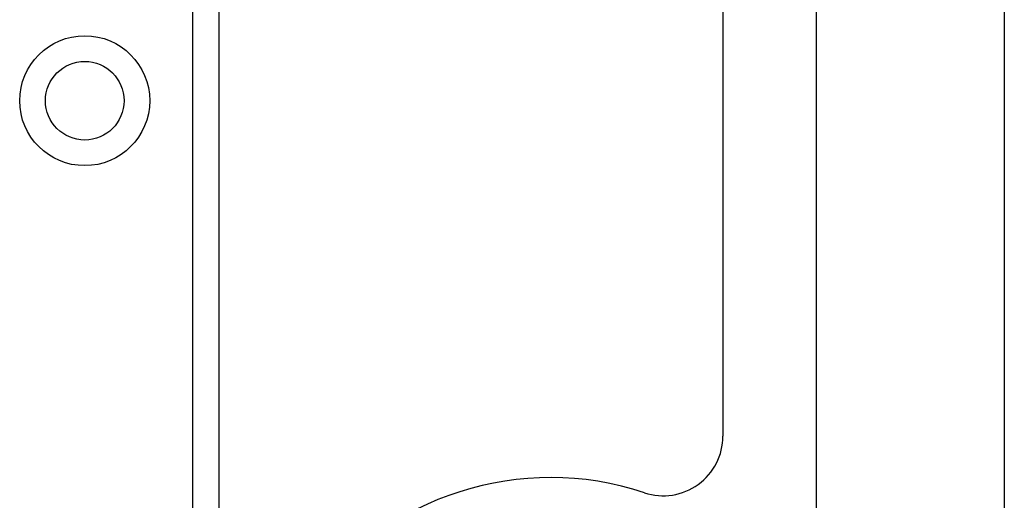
# Model space of a CAD drawing. Header units: inches. Extents: x 6 to 216, y 11 to 118.
# Tile 152 of 212: x 38.93 to 40.99, y 76.11 to 77.11. Entities that reach past the tile are written whole.
import ezdxf

# ---------------------------------------------------------------- set-up
doc = ezdxf.new("R2010")
doc.units = ezdxf.units.IN
doc.header["$MEASUREMENT"] = 0
doc.layers.add('Visible Edges(ANSI)', color=7, linetype='Continuous', lineweight=25)
doc.layers.add('Visible Tangent Edges(ANSI)', color=7, linetype='Continuous', lineweight=25)

msp = doc.modelspace()

# ---------------------------------------------------------------- linework, layer by layer
at = {"layer": 'Visible Edges(ANSI)'}
for p, q in [((40.6011, 75.9126), (40.6011, 78.9603)), ((40.9948, 78.9603), (40.9948, 75.9126)), ((39.3472, 78.2552), (39.3472, 21.4993)), ((40.4047, 77.587), (40.4047, 76.2405))]:
    msp.add_line(p, q, dxfattribs=at)
msp.add_circle((39.0662, 76.9442), 0.0825, dxfattribs=at)
for centre, radius, start, end in [((40.2797, 76.2405), 0.125, 251.6191, 0), ((40.0432, 75.5287), 0.625, 71.6191, 288.3809)]:
    msp.add_arc(centre, radius, start, end, dxfattribs=at)
at = {"layer": 'Visible Tangent Edges(ANSI)'}
msp.add_line((39.2933, 21.4993), (39.2933, 78.2552), dxfattribs=at)
msp.add_circle((39.0662, 76.9442), 0.1363, dxfattribs=at)

doc.saveas('drawing.dxf')
